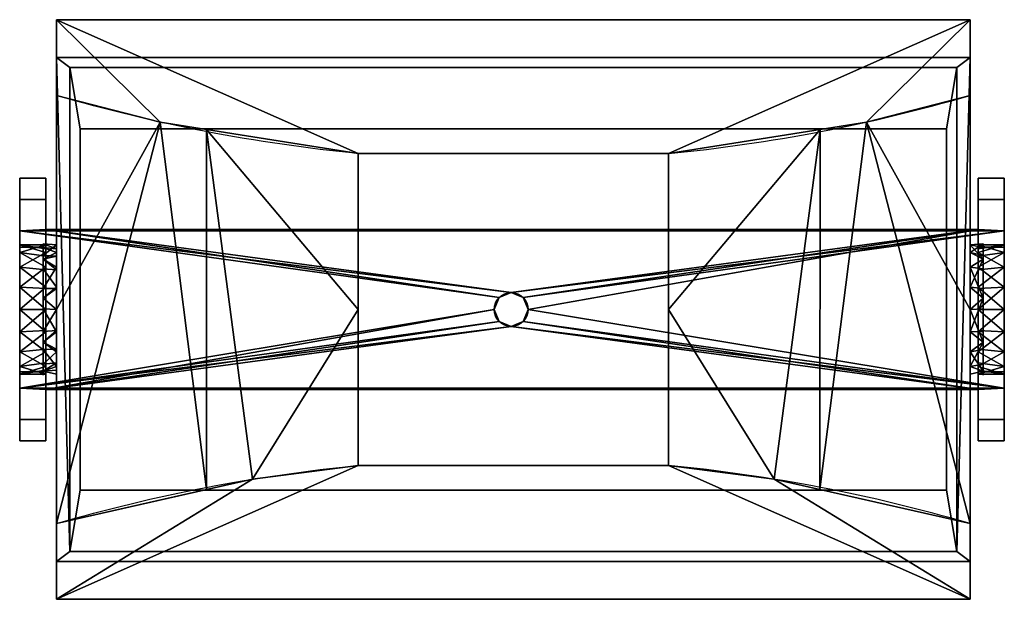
# Model space of a CAD drawing. Extents: x -188 to 187, y -110 to 110.
import ezdxf

# ---------------------------------------------------------------- set-up
doc = ezdxf.new("R2010")
doc.units = 0
doc.header["$MEASUREMENT"] = 0
doc.layers.add('1', color=7, linetype='Continuous')

# ---------------------------------------------------------------- blocks, each defined once
blk = doc.blocks.new('UG_SURFACE_0')
at = {"layer": '1', "color": 253, "linetype": 'Continuous'}
for points in [[(-134.55, 71.38, -169.67), (-174, 81.5, -160.56), (-174, 110.33, -134.61)], [(-59.07, 59.41, -180.44), (-134.55, 71.38, -169.67), (-174, 110.33, -134.61)], [(-174, 110.33, -134.61), (174, 110.33, -134.61), (59.07, 59.41, -180.44), (-59.07, 59.41, -180.44)], [(-174, 0, -19.57), (-174, 16.07, -13.72), (-174, 110.33, -134.61)], [(-174, 110.33, -134.61), (-174, 81.5, -160.56), (-174, -81.5, -160.56), (-174, 0, -19.57)], [(-174, 110.33, -134.61), (-174, 16.07, -13.72), (-174, 24.62, 1.09)], [(-174, 96, 70.36), (-174, 110.33, -134.61), (-174, 24.62, 1.09), (-174, 21.65, 17.93)], [(174, 96, 70.36), (174, 110.33, -134.61), (-174, 110.33, -134.61), (-174, 96, 70.36)], [(174, 110.33, -134.61), (134.55, 71.38, -169.67), (59.07, 59.41, -180.44)], [(174, 110.33, -134.61), (174, 81.5, -160.56), (134.55, 71.38, -169.67)], [(174, 21.65, -7.07), (174, 8.55, -18.06), (174, 81.5, -160.56), (174, 110.33, -134.61)], [(174, 110.33, -134.61), (174, 96, 70.36), (174, 24.62, 9.77), (174, 21.65, -7.07)], [(-174, 21.65, 17.93), (-174, 8.55, 28.92), (-174, 96, 70.36)], [(-174, -96, 70.36), (-174, 96, 70.36), (-174, 8.55, 28.92), (-174, -8.55, 28.92)], [(-174, 96, 70.36), (-168.94, 92.09, 126.37), (168.94, 92.09, 126.37), (174, 96, 70.36)], [(-168.94, 92.09, 126.37), (-174, 96, 70.36), (-168.94, -92.09, 126.37)], [(-174, 96, 70.36), (-174, -96, 70.36), (-168.94, -92.09, 126.37)], [(168.94, -92.09, 126.37), (174, -96, 70.36), (174, 96, 70.36)], [(168.94, -92.09, 126.37), (174, 96, 70.36), (168.94, 92.09, 126.37)], [(174, 0, 30.43), (174, 16.07, 24.58), (174, 96, 70.36), (174, -96, 70.36)], [(174, 96, 70.36), (174, 16.07, 24.58), (174, 24.62, 9.77)], [(-168.94, 92.09, 126.37), (-165, 68.75, 170.08), (165, 68.75, 170.08), (168.94, 92.09, 126.37)], [(-168.94, -92.09, 126.37), (-165, -68.75, 170.08), (-165, 68.75, 170.08), (-168.94, 92.09, 126.37)], [(168.94, 92.09, 126.37), (165, 68.75, 170.08), (165, -68.75, 170.08), (168.94, -92.09, 126.37)], [(-174, 0, -160.56), (-174, 81.5, -160.56), (-134.55, 71.38, -169.67)], [(134.55, 71.38, -169.67), (174, 81.5, -160.56), (174, 0, -160.56)], [(174, -81.5, -160.56), (174, 81.5, -160.56), (174, 8.55, -18.06), (174, -8.55, -18.06)], [(-116.8, -68.57, -172.2), (-174, -81.5, -160.56), (-134.55, 71.38, -169.67)], [(-134.55, 71.38, -169.67), (-174, -81.5, -160.56), (-174, 0, -160.56)], [(-134.55, 71.38, -169.67), (-116.85, 68.57, -172.19), (-116.8, -68.57, -172.2)], [(116.8, -68.57, -172.2), (116.85, 68.57, -172.19), (134.55, 71.38, -169.67)], [(134.55, 71.38, -169.67), (174, -81.5, -160.56), (116.8, -68.57, -172.2)], [(174, 0, -160.56), (174, -81.5, -160.56), (134.55, 71.38, -169.67)], [(-165, 68.75, 170.08), (-165, -68.75, 170.08), (165, -68.75, 170.08), (165, 68.75, 170.08)], [(-99.29, -64.6, -175.77), (-116.8, -68.57, -172.2), (-116.85, 68.57, -172.19)], [(-116.85, 68.57, -172.19), (-59.07, 59.41, -180.44), (-59.07, 0, -180.44)], [(-99.29, -64.6, -175.77), (-116.85, 68.57, -172.19), (-59.07, 0, -180.44)], [(59.07, 0, -180.44), (59.07, 59.41, -180.44), (116.85, 68.57, -172.19)], [(59.07, 0, -180.44), (116.85, 68.57, -172.19), (99.29, -64.6, -175.77)], [(116.85, 68.57, -172.19), (116.8, -68.57, -172.2), (99.29, -64.6, -175.77)], [(-59.07, -59.41, -180.44), (-59.07, 59.41, -180.44), (59.07, 59.41, -180.44), (59.07, -59.41, -180.44)], [(-188, 30, -242.96), (-188, 50, 1.72), (-178, 50, 1.72), (-178, 30.49, -236.93)], [(-188, 50, 10.79), (-188, 50, 1.72), (-188, 24.62, 1.09)], [(-188, 16.07, -13.72), (-188, 24.62, 1.09), (-188, 50, 1.72), (-188, 30, -242.96)], [(-188, 24.62, 1.09), (-188, 21.65, 17.93), (-188, 41.89, 33.94), (-188, 50, 10.79)], [(-178, 50, 10.79), (-188, 50, 10.79), (-188, 41.89, 33.94), (-178, 41.89, 33.94)], [(-178, 50, 10.79), (-178, 50, 1.72), (-188, 50, 1.72), (-188, 50, 10.79)], [(-178, 21.65, -7.07), (-178, 8.55, -18.06), (-178, 30.49, -236.93), (-178, 50, 1.72)], [(-178, 24.62, 9.77), (-178, 21.65, -7.07), (-178, 50, 1.72), (-178, 50, 10.79)], [(-178, 16.07, 24.58), (-178, 24.62, 9.77), (-178, 50, 10.79), (-178, 41.89, 33.94)], [(177, 16.07, -13.72), (177, 24.62, 1.09), (177, 50, 1.72), (177, 30.49, -236.93)], [(177, 50, 10.79), (177, 50, 1.72), (177, 24.62, 1.09)], [(177, 24.62, 1.09), (177, 21.65, 17.93), (177, 41.89, 33.94), (177, 50, 10.79)], [(177, 41.89, 33.94), (187, 41.89, 33.94), (187, 50, 10.79), (177, 50, 10.79)], [(177, 30.49, -236.93), (177, 50, 1.72), (187, 50, 1.72), (187, 30, -242.96)], [(177, 50, 10.79), (187, 50, 10.79), (187, 50, 1.72), (177, 50, 1.72)], [(187, 21.65, -7.07), (187, 8.55, -18.06), (187, 30, -242.96), (187, 50, 1.72)], [(187, 16.07, 24.58), (187, 24.62, 9.77), (187, 50, 10.79), (187, 41.89, 33.94)], [(187, 50, 1.72), (187, 50, 10.79), (187, 24.62, 9.77), (187, 21.65, -7.07)], [(-188, 21.65, 17.93), (-188, 8.55, 28.92), (-188, 23.78, 50.48), (-188, 41.89, 33.94)], [(-178, 41.89, 33.94), (-188, 41.89, 33.94), (-188, 23.78, 50.48), (-178, 23.78, 50.48)], [(-178, 41.89, 33.94), (-178, 23.78, 50.48), (-178, 16.07, 24.58)], [(177, 21.65, 17.93), (177, 8.55, 28.92), (177, 23.78, 50.48), (177, 41.89, 33.94)], [(177, 23.78, 50.48), (187, 23.78, 50.48), (187, 41.89, 33.94), (177, 41.89, 33.94)], [(187, 41.89, 33.94), (187, 23.78, 50.48), (187, 16.07, 24.58)], [(-178, 30.49, -236.93), (177, 30.49, -236.93), (187, 30, -242.96), (-188, 30, -242.96)], [(-178, 30.49, -236.93), (-178, -30.49, -236.93), (-7.33, 0, -236.93), (-5.43, 4.6, -236.93)], [(-178, 30.49, -236.93), (-5.43, 4.6, -236.93), (-0.83, 6.5, -236.93)], [(177, 30.49, -236.93), (-178, 30.49, -236.93), (-0.83, 6.5, -236.93)], [(-178, -30.49, -236.93), (-178, 30.49, -236.93), (-178, 8.55, -18.06), (-178, -8.55, -18.06)], [(-0.83, 6.5, -236.93), (3.77, 4.6, -236.93), (177, 30.49, -236.93)], [(3.77, 4.6, -236.93), (5.67, 0, -236.93), (177, 30.49, -236.93)], [(177, -30.49, -236.93), (177, 30.49, -236.93), (5.67, 0, -236.93), (3.77, -4.6, -236.93)], [(177, 30.49, -236.93), (177, -30.49, -236.93), (177, 0, -19.57), (177, 16.07, -13.72)], [(-5.43, 4.6, -242.96), (-7.33, 0, -242.96), (-188, -30, -242.96), (-188, 30, -242.96)], [(-0.83, 6.5, -242.96), (-188, 30, -242.96), (187, 30, -242.96)], [(-188, 30, -242.96), (-0.83, 6.5, -242.96), (-5.43, 4.6, -242.96)], [(-188, -16.07, -13.72), (-188, 0, -19.57), (-188, 30, -242.96), (-188, -30, -242.96)], [(-188, 30, -242.96), (-188, 0, -19.57), (-188, 16.07, -13.72)], [(187, 30, -242.96), (3.77, 4.6, -242.96), (-0.83, 6.5, -242.96)], [(5.67, 0, -242.96), (3.77, 4.6, -242.96), (187, 30, -242.96), (187, -30, -242.96)], [(187, -30, -242.96), (187, 30, -242.96), (187, 8.55, -18.06), (187, -8.55, -18.06)], [(-178, 24.62, 9.77), (-178, 20.34, 17.17), (-188, 21.65, 17.93)], [(-178, 21.65, -7.07), (-178, 23.14, 1.35), (-188, 24.62, 1.09)], [(-188, 24.62, 1.09), (-188, 16.07, -13.72), (-178, 21.65, -7.07)], [(-188, 24.62, 1.09), (-178, 23.14, 1.35), (-178, 24.62, 9.77)], [(-188, 21.65, 17.93), (-188, 24.62, 1.09), (-178, 24.62, 9.77)], [(-188, 0, 56.47), (-188, 23.78, 50.48), (-188, 8.55, 28.92)], [(-178, 23.78, 50.48), (-188, 23.78, 50.48), (-188, 0, 56.47), (-178, 0, 56.47)], [(-179, 19.15, 21.5), (-179, 25, 5.43), (-179, 19.15, -10.64), (-179, 4.34, -19.19)], [(-179, 25, 5.43), (-179, 23.56, 9.38), (-174, 23.14, 9.51)], [(-179, 25, 5.43), (-174, 23.14, 9.51), (-174, 24.62, 1.09)], [(-179, 20.59, -6.69), (-179, 25, 5.43), (-174, 24.62, 1.09)], [(-174, 24.62, 1.09), (-174, 20.34, -6.32), (-179, 20.59, -6.69)], [(-174, 21.65, 17.93), (-174, 23.14, 9.51), (-179, 23.56, 9.38)], [(-179, 23.56, 9.38), (-179, 19.15, 21.5), (-174, 21.65, 17.93)], [(-178, 23.78, 50.48), (-178, 0, 56.47), (-178, 0, 30.43), (-178, 16.07, 24.58)], [(179, 25, 5.43), (179, 20.59, -6.69), (174, 21.65, -7.07)], [(174, 24.62, 9.77), (179, 23.56, 9.38), (179, 25, 5.43)], [(174, 21.65, -7.07), (174, 24.62, 9.77), (179, 25, 5.43)], [(179, 19.15, 21.5), (179, 23.56, 9.38), (174, 24.62, 9.77)], [(174, 24.62, 9.77), (174, 16.07, 24.58), (179, 19.15, 21.5)], [(177, 24.62, 1.09), (177, 20.34, -6.32), (187, 21.65, -7.07)], [(177, 21.65, 17.93), (177, 23.14, 9.51), (187, 24.62, 9.77)], [(177, 21.65, 17.93), (187, 24.62, 9.77), (187, 16.07, 24.58)], [(177, 24.62, 1.09), (187, 21.65, -7.07), (187, 24.62, 9.77)], [(187, 24.62, 9.77), (177, 23.14, 9.51), (177, 24.62, 1.09)], [(177, 0, 56.47), (177, 23.78, 50.48), (177, 8.55, 28.92), (177, -8.55, 28.92)], [(177, 0, 56.47), (187, 0, 56.47), (187, 23.78, 50.48), (177, 23.78, 50.48)], [(179, 4.34, -19.19), (179, 19.15, -10.64), (179, 25, 5.43), (179, 19.15, 21.5)], [(187, 23.78, 50.48), (187, 0, 56.47), (187, 0, 30.43), (187, 16.07, 24.58)], [(-188, 16.07, -13.72), (-178, 15.1, -12.57), (-178, 21.65, -7.07)], [(-178, 16.07, 24.58), (-188, 8.55, 28.92), (-188, 21.65, 17.93)], [(-188, 21.65, 17.93), (-178, 20.34, 17.17), (-178, 16.07, 24.58)], [(-174, 15.1, 23.42), (-174, 21.65, 17.93), (-179, 19.15, 21.5)], [(-179, 19.15, -10.64), (-179, 20.59, -6.69), (-174, 20.34, -6.32)], [(-179, 19.15, -10.64), (-174, 20.34, -6.32), (-174, 16.07, -13.72)], [(-179, 4.34, -19.19), (-179, -12.5, -16.22), (-179, 19.15, 21.5)], [(-179, -12.5, 27.08), (-179, 4.34, 30.05), (-179, 19.15, 21.5)], [(-179, 19.15, 21.5), (-179, -12.5, -16.22), (-179, -23.49, -3.12)], [(-179, 19.15, 21.5), (-179, -23.49, -3.12), (-179, -23.49, 13.98), (-179, -12.5, 27.08)], [(-179, 7.99, -17.09), (-179, 19.15, -10.64), (-174, 16.07, -13.72)], [(-179, 19.15, 21.5), (-179, 15.51, 23.6), (-174, 15.1, 23.42)], [(174, 21.65, -7.07), (179, 20.59, -6.69), (179, 19.15, -10.64)], [(174, 8.55, -18.06), (174, 21.65, -7.07), (179, 19.15, -10.64)], [(179, 19.15, -10.64), (179, 7.99, -17.09), (174, 8.55, -18.06)], [(174, 16.07, 24.58), (179, 15.51, 23.6), (179, 19.15, 21.5)], [(187, 16.07, 24.58), (177, 15.1, 23.42), (177, 21.65, 17.93)], [(177, 16.07, -13.72), (187, 8.55, -18.06), (187, 21.65, -7.07)], [(187, 21.65, -7.07), (177, 20.34, -6.32), (177, 16.07, -13.72)], [(179, -23.49, -3.12), (179, -12.5, -16.22), (179, 19.15, 21.5)], [(179, 19.15, 21.5), (179, -12.5, -16.22), (179, 4.34, -19.19)], [(179, -12.5, 27.08), (179, -23.49, 13.98), (179, -23.49, -3.12), (179, 19.15, 21.5)], [(179, 19.15, 21.5), (179, 4.34, 30.05), (179, -12.5, 27.08)], [(-178, 16.07, 24.58), (-178, 8.03, 27.5), (-188, 8.55, 28.92)], [(-178, 8.55, -18.06), (-178, 15.1, -12.57), (-188, 16.07, -13.72)], [(-178, 8.55, -18.06), (-188, 16.07, -13.72), (-188, 0, -19.57)], [(-174, 16.07, -13.72), (-174, 8.03, -16.65), (-179, 7.99, -17.09)], [(-174, 8.55, 28.92), (-174, 15.1, 23.42), (-179, 15.51, 23.6)], [(-179, 15.51, 23.6), (-179, 4.34, 30.05), (-174, 8.55, 28.92)], [(179, 4.34, 30.05), (179, 15.51, 23.6), (174, 16.07, 24.58)], [(174, 16.07, 24.58), (174, 0, 30.43), (179, 4.34, 30.05)], [(177, 16.07, -13.72), (177, 8.03, -16.65), (187, 8.55, -18.06)], [(177, 8.55, 28.92), (177, 15.1, 23.42), (187, 16.07, 24.58)], [(177, 8.55, 28.92), (187, 16.07, 24.58), (187, 0, 30.43)], [(-188, 8.55, 28.92), (-188, -8.55, 28.92), (-188, -23.78, 50.48), (-188, 0, 56.47)], [(-188, 0, -19.57), (-178, 0, -18.06), (-178, 8.55, -18.06)], [(-188, 8.55, 28.92), (-178, 8.03, 27.5), (-178, 0, 30.43)], [(-188, -8.55, 28.92), (-188, 8.55, 28.92), (-178, 0, 30.43)], [(-174, 0, 28.92), (-174, 8.55, 28.92), (-179, 4.34, 30.05)], [(-179, 4.34, -19.19), (-179, 7.99, -17.09), (-174, 8.03, -16.65)], [(-174, 8.03, -16.65), (-174, 0, -19.57), (-179, 4.34, -19.19)], [(174, 8.55, -18.06), (179, 7.99, -17.09), (179, 4.34, -19.19)], [(174, -8.55, -18.06), (174, 8.55, -18.06), (179, 4.34, -19.19)], [(187, 0, 30.43), (177, 0, 28.92), (177, 8.55, 28.92)], [(177, 0, -19.57), (187, -8.55, -18.06), (187, 8.55, -18.06)], [(187, 8.55, -18.06), (177, 8.03, -16.65), (177, 0, -19.57)], [(-179, -8.35, -16.95), (-179, 4.34, -19.19), (-174, 0, -19.57)], [(-179, 4.34, 30.05), (-179, 0.2, 29.32), (-174, 0, 28.92)], [(-5.43, 4.6, -236.93), (-5.8, 3.7, -236.93), (-5.8, 3.7, -242.96), (-5.43, 4.6, -242.96)], [(-0.83, 6.5, -236.93), (-5.43, 4.6, -236.93), (-5.43, 4.6, -242.96), (-0.83, 6.5, -242.96)], [(-0.83, 6.5, -242.96), (1, 5.74, -242.96), (1, 5.74, -236.93), (-0.83, 6.5, -236.93)], [(3.77, 4.6, -236.93), (1, 5.74, -236.93), (1, 5.74, -242.96), (3.77, 4.6, -242.96)], [(3.77, 4.6, -242.96), (5.67, 0, -242.96), (5.67, 0, -236.93), (3.77, 4.6, -236.93)], [(179, 4.34, -19.19), (179, -8.35, -16.95), (174, -8.55, -18.06)], [(174, 0, 30.43), (179, 0.2, 29.32), (179, 4.34, 30.05)], [(-188, -30, -242.96), (-7.33, 0, -242.96), (-5.43, -4.6, -242.96)], [(-178, 0, 56.47), (-188, 0, 56.47), (-188, -23.78, 50.48), (-178, -23.78, 50.48)], [(-178, -8.55, -18.06), (-178, 0, -18.06), (-188, 0, -19.57)], [(-178, 0, 30.43), (-178, -8.03, 27.5), (-188, -8.55, 28.92)], [(-188, 0, -19.57), (-188, -16.07, -13.72), (-178, -8.55, -18.06)], [(-174, -8.55, 28.92), (-174, 0, 28.92), (-179, 0.2, 29.32)], [(-179, 0.2, 29.32), (-179, -12.5, 27.08), (-174, -8.55, 28.92)], [(-174, 0, -19.57), (-174, -8.03, -16.65), (-179, -8.35, -16.95)], [(-5.43, -4.6, -236.93), (-7.33, 0, -236.93), (-178, -30.49, -236.93)], [(-178, -16.07, 24.58), (-178, 0, 30.43), (-178, 0, 56.47), (-178, -23.78, 50.48)], [(-174, -16.07, -13.72), (-174, 0, -19.57), (-174, -81.5, -160.56), (-174, -110.33, -134.61)], [(-59.07, 0, -180.44), (-59.07, -59.41, -180.44), (-99.29, -64.6, -175.77)], [(-7.33, 0, -242.96), (-5.8, 3.7, -242.96), (-5.8, 3.7, -236.93), (-7.33, 0, -236.93)], [(-7.33, 0, -236.93), (-5.8, -3.7, -236.93), (-5.8, -3.7, -242.96), (-7.33, 0, -242.96)], [(3.77, -4.6, -236.93), (5.67, 0, -236.93), (5.67, 0, -242.96), (3.77, -4.6, -242.96)], [(187, -30, -242.96), (3.77, -4.6, -242.96), (5.67, 0, -242.96)], [(99.29, -64.6, -175.77), (59.07, -59.41, -180.44), (59.07, 0, -180.44)], [(179, -12.5, 27.08), (179, 0.2, 29.32), (174, 0, 30.43)], [(174, 0, 30.43), (174, -16.07, 24.58), (179, -12.5, 27.08)], [(174, -16.07, 24.58), (174, 0, 30.43), (174, -96, 70.36)], [(177, -16.07, -13.72), (177, 0, -19.57), (177, -30.49, -236.93)], [(177, -8.55, 28.92), (177, -23.78, 50.48), (177, 0, 56.47)], [(177, -23.78, 50.48), (187, -23.78, 50.48), (187, 0, 56.47), (177, 0, 56.47)], [(177, -8.55, 28.92), (177, 0, 28.92), (187, 0, 30.43)], [(177, 0, -19.57), (177, -8.03, -16.65), (187, -8.55, -18.06)], [(177, -8.55, 28.92), (187, 0, 30.43), (187, -16.07, 24.58)], [(187, -16.07, 24.58), (187, 0, 30.43), (187, 0, 56.47), (187, -23.78, 50.48)], [(-5.43, -4.6, -242.96), (-5.8, -3.7, -242.96), (-5.8, -3.7, -236.93), (-5.43, -4.6, -236.93)], [(-5.43, -4.6, -242.96), (-0.83, -6.5, -242.96), (-188, -30, -242.96)], [(187, -30, -242.96), (-188, -30, -242.96), (-0.83, -6.5, -242.96)], [(-178, -30.49, -236.93), (-0.83, -6.5, -236.93), (-5.43, -4.6, -236.93)], [(-0.83, -6.5, -236.93), (-178, -30.49, -236.93), (177, -30.49, -236.93)], [(-5.43, -4.6, -236.93), (-0.83, -6.5, -236.93), (-0.83, -6.5, -242.96), (-5.43, -4.6, -242.96)], [(-0.83, -6.5, -242.96), (3.77, -4.6, -242.96), (187, -30, -242.96)], [(177, -30.49, -236.93), (3.77, -4.6, -236.93), (-0.83, -6.5, -236.93)], [(-0.83, -6.5, -236.93), (1, -5.74, -236.93), (1, -5.74, -242.96), (-0.83, -6.5, -242.96)], [(3.77, -4.6, -242.96), (1, -5.74, -242.96), (1, -5.74, -236.93), (3.77, -4.6, -236.93)], [(-188, -8.55, 28.92), (-178, -8.03, 27.5), (-178, -16.07, 24.58)], [(-188, -8.55, 28.92), (-188, -21.65, 17.93), (-188, -41.89, 33.94), (-188, -23.78, 50.48)], [(-178, -16.07, 24.58), (-188, -21.65, 17.93), (-188, -8.55, 28.92)], [(-188, -16.07, -13.72), (-178, -15.1, -12.57), (-178, -8.55, -18.06)], [(-179, -12.5, -16.22), (-179, -8.35, -16.95), (-174, -8.03, -16.65)], [(-174, -8.03, -16.65), (-174, -16.07, -13.72), (-179, -12.5, -16.22)], [(-174, -15.1, 23.42), (-174, -8.55, 28.92), (-179, -12.5, 27.08)], [(-178, -8.55, -18.06), (-178, -21.65, -7.07), (-178, -50, 1.72), (-178, -30.49, -236.93)], [(-174, -96, 70.36), (-174, -8.55, 28.92), (-174, -21.65, 17.93)], [(174, -8.55, -18.06), (179, -8.35, -16.95), (179, -12.5, -16.22)], [(174, -21.65, -7.07), (174, -8.55, -18.06), (179, -12.5, -16.22)], [(174, -8.55, -18.06), (174, -21.65, -7.07), (174, -110.33, -134.61), (174, -81.5, -160.56)], [(187, -8.55, -18.06), (177, -8.03, -16.65), (177, -16.07, -13.72)], [(177, -8.55, 28.92), (177, -21.65, 17.93), (177, -41.89, 33.94), (177, -23.78, 50.48)], [(177, -16.07, -13.72), (187, -21.65, -7.07), (187, -8.55, -18.06)], [(187, -16.07, 24.58), (177, -15.1, 23.42), (177, -8.55, 28.92)], [(187, -8.55, -18.06), (187, -21.65, -7.07), (187, -50, 1.72), (187, -30, -242.96)], [(-179, -12.5, 27.08), (-179, -15.21, 23.85), (-174, -15.1, 23.42)], [(-179, -20.79, -6.35), (-179, -12.5, -16.22), (-174, -16.07, -13.72)], [(179, -12.5, -16.22), (179, -20.79, -6.35), (174, -21.65, -7.07)], [(174, -16.07, 24.58), (179, -15.21, 23.85), (179, -12.5, 27.08)], [(-178, -21.65, -7.07), (-178, -15.1, -12.57), (-188, -16.07, -13.72)], [(-188, -30, -242.96), (-188, -50, 1.72), (-188, -24.62, 1.09), (-188, -16.07, -13.72)], [(-178, -16.07, 24.58), (-178, -20.34, 17.17), (-188, -21.65, 17.93)], [(-178, -21.65, -7.07), (-188, -16.07, -13.72), (-188, -24.62, 1.09)], [(-174, -21.65, 17.93), (-174, -15.1, 23.42), (-179, -15.21, 23.85)], [(-179, -15.21, 23.85), (-179, -23.49, 13.98), (-174, -21.65, 17.93)], [(-174, -16.07, -13.72), (-174, -20.34, -6.32), (-179, -20.79, -6.35)], [(-178, -41.89, 33.94), (-178, -50, 10.79), (-178, -24.62, 9.77), (-178, -16.07, 24.58)], [(-178, -16.07, 24.58), (-178, -23.78, 50.48), (-178, -41.89, 33.94)], [(-174, -110.33, -134.61), (-174, -24.62, 1.09), (-174, -16.07, -13.72)], [(179, -23.49, 13.98), (179, -15.21, 23.85), (174, -16.07, 24.58)], [(174, -16.07, 24.58), (174, -24.62, 9.77), (179, -23.49, 13.98)], [(174, -96, 70.36), (174, -24.62, 9.77), (174, -16.07, 24.58)], [(177, -21.65, 17.93), (177, -15.1, 23.42), (187, -16.07, 24.58)], [(177, -30.49, -236.93), (177, -50, 1.72), (177, -24.62, 1.09), (177, -16.07, -13.72)], [(177, -16.07, -13.72), (177, -20.34, -6.32), (187, -21.65, -7.07)], [(177, -21.65, 17.93), (187, -16.07, 24.58), (187, -24.62, 9.77)], [(187, -41.89, 33.94), (187, -50, 10.79), (187, -24.62, 9.77), (187, -16.07, 24.58)], [(187, -16.07, 24.58), (187, -23.78, 50.48), (187, -41.89, 33.94)], [(-188, -21.65, 17.93), (-178, -20.34, 17.17), (-178, -24.62, 9.77)], [(-188, -50, 10.79), (-188, -41.89, 33.94), (-188, -21.65, 17.93), (-188, -24.62, 1.09)], [(-178, -24.62, 9.77), (-188, -24.62, 1.09), (-188, -21.65, 17.93)], [(-188, -24.62, 1.09), (-178, -23.14, 1.35), (-178, -21.65, -7.07)], [(-179, -23.49, -3.12), (-179, -20.79, -6.35), (-174, -20.34, -6.32)], [(-179, -23.49, -3.12), (-174, -20.34, -6.32), (-174, -24.62, 1.09)], [(-174, -23.14, 9.51), (-174, -21.65, 17.93), (-179, -23.49, 13.98)], [(-178, -50, 10.79), (-178, -50, 1.72), (-178, -21.65, -7.07), (-178, -24.62, 9.77)], [(-174, -21.65, 17.93), (-174, -24.62, 1.09), (-174, -110.33, -134.61), (-174, -96, 70.36)], [(174, -21.65, -7.07), (179, -20.79, -6.35), (179, -23.49, -3.12)], [(174, -24.62, 9.77), (174, -21.65, -7.07), (179, -23.49, -3.12)], [(174, -96, 70.36), (174, -110.33, -134.61), (174, -21.65, -7.07), (174, -24.62, 9.77)], [(187, -21.65, -7.07), (177, -20.34, -6.32), (177, -24.62, 1.09)], [(177, -50, 10.79), (177, -41.89, 33.94), (177, -21.65, 17.93), (177, -24.62, 1.09)], [(177, -24.62, 1.09), (187, -24.62, 9.77), (187, -21.65, -7.07)], [(187, -24.62, 9.77), (177, -23.14, 9.51), (177, -21.65, 17.93)], [(187, -50, 10.79), (187, -50, 1.72), (187, -21.65, -7.07), (187, -24.62, 9.77)], [(-178, -24.62, 9.77), (-178, -23.14, 1.35), (-188, -24.62, 1.09)], [(-178, -23.78, 50.48), (-188, -23.78, 50.48), (-188, -41.89, 33.94), (-178, -41.89, 33.94)], [(-188, -24.62, 1.09), (-188, -50, 1.72), (-188, -50, 10.79)], [(-179, -23.49, 13.98), (-179, -23.49, 9.77), (-174, -23.14, 9.51)], [(-174, -24.62, 1.09), (-174, -23.14, 9.51), (-179, -23.49, 9.77)], [(-179, -23.49, 9.77), (-179, -23.49, -3.12), (-174, -24.62, 1.09)], [(179, -23.49, -3.12), (179, -23.49, 9.77), (174, -24.62, 9.77)], [(174, -24.62, 9.77), (179, -23.49, 9.77), (179, -23.49, 13.98)], [(177, -24.62, 1.09), (177, -23.14, 9.51), (187, -24.62, 9.77)], [(177, -41.89, 33.94), (187, -41.89, 33.94), (187, -23.78, 50.48), (177, -23.78, 50.48)], [(177, -24.62, 1.09), (177, -50, 1.72), (177, -50, 10.79)], [(-178, -30.49, -236.93), (-178, -50, 1.72), (-188, -50, 1.72), (-188, -30, -242.96)], [(177, -30.49, -236.93), (-178, -30.49, -236.93), (-188, -30, -242.96), (187, -30, -242.96)], [(187, -30, -242.96), (187, -50, 1.72), (177, -50, 1.72), (177, -30.49, -236.93)], [(-178, -41.89, 33.94), (-188, -41.89, 33.94), (-188, -50, 10.79), (-178, -50, 10.79)], [(177, -50, 10.79), (187, -50, 10.79), (187, -41.89, 33.94), (177, -41.89, 33.94)], [(-188, -50, 1.72), (-178, -50, 1.72), (-178, -50, 10.79), (-188, -50, 10.79)], [(187, -50, 1.72), (187, -50, 10.79), (177, -50, 10.79), (177, -50, 1.72)], [(-59.07, -59.41, -180.44), (59.07, -59.41, -180.44), (174, -110.33, -134.61), (-174, -110.33, -134.61)], [(-174, -110.33, -134.61), (-99.29, -64.6, -175.77), (-59.07, -59.41, -180.44)], [(59.07, -59.41, -180.44), (99.29, -64.6, -175.77), (174, -110.33, -134.61)], [(-174, -110.33, -134.61), (-174, -81.5, -160.56), (-99.29, -64.6, -175.77)], [(99.29, -64.6, -175.77), (174, -81.5, -160.56), (174, -110.33, -134.61)], [(-165, -68.75, 170.08), (-168.94, -92.09, 126.37), (168.94, -92.09, 126.37), (165, -68.75, 170.08)], [(174, -96, 70.36), (168.94, -92.09, 126.37), (-168.94, -92.09, 126.37), (-174, -96, 70.36)], [(-174, -96, 70.36), (-174, -110.33, -134.61), (174, -110.33, -134.61), (174, -96, 70.36)]]:
    blk.add_3dface(points, dxfattribs=at)

msp = doc.modelspace()

# ---------------------------------------------------------------- linework, layer by layer
at = {"layer": '1', "color": 43, "linetype": 'Continuous'}
for p, q in [((-174, 110.33, -134.61), (-174, 96, 70.36)), ((-174, 81.5, -160.56), (-174, 110.33, -134.61)), ((174, 110.33, -134.61), (-174, 110.33, -134.61)), ((174, 81.5, -160.56), (174, 110.33, -134.61)), ((174, 110.33, -134.61), (174, 96, 70.36)), ((-174, -96, 70.36), (-174, 96, 70.36)), ((-174, 96, 70.36), (-168.94, 92.09, 126.37)), ((174, 96, 70.36), (168.94, 92.09, 126.37)), ((174, -96, 70.36), (174, 96, 70.36)), ((168.94, 92.09, 126.37), (-168.94, 92.09, 126.37)), ((-168.94, 92.09, 126.37), (-165, 68.75, 170.08)), ((168.94, 92.09, 126.37), (165, 68.75, 170.08)), ((-174, -81.5, -160.56), (-174, 81.5, -160.56)), ((174, -81.5, -160.56), (174, 81.5, -160.56)), ((-165, -68.75, 170.08), (-165, 68.75, 170.08)), ((165, 68.75, 170.08), (-165, 68.75, 170.08)), ((165, -68.75, 170.08), (165, 68.75, 170.08)), ((-59.07, -59.41, -180.44), (-59.07, 59.41, -180.44)), ((59.07, 59.41, -180.44), (-59.07, 59.41, -180.44)), ((59.07, -59.41, -180.44), (59.07, 59.41, -180.44)), ((-188, 50, 10.79), (-188, 50, 1.72)), ((-188, 50, 1.72), (-178, 50, 1.72)), ((-178, 50, 10.79), (-188, 50, 10.79)), ((-188, 50, 1.72), (-188, 30, -242.96)), ((-178, 50, 1.72), (-178, 50, 10.79)), ((-178, 30.49, -236.93), (-178, 50, 1.72)), ((177, 50, 10.79), (187, 50, 10.79)), ((187, 50, 1.72), (177, 50, 1.72)), ((177, 50, 10.79), (177, 50, 1.72)), ((177, 30.49, -236.93), (177, 50, 1.72)), ((187, 50, 1.72), (187, 50, 10.79)), ((187, 50, 1.72), (187, 30, -242.96)), ((-178, 30.49, -236.93), (177, 30.49, -236.93)), ((-178, -30.49, -236.93), (-178, 30.49, -236.93)), ((177, -30.49, -236.93), (177, 30.49, -236.93)), ((187, 30, -242.96), (-188, 30, -242.96)), ((-188, 30, -242.96), (-188, -30, -242.96)), ((187, 30, -242.96), (187, -30, -242.96)), ((-188, -30, -242.96), (-188, -50, 1.72)), ((187, -30, -242.96), (-188, -30, -242.96)), ((187, -30, -242.96), (187, -50, 1.72)), ((-178, -50, 1.72), (-178, -30.49, -236.93)), ((177, -30.49, -236.93), (-178, -30.49, -236.93)), ((177, -50, 1.72), (177, -30.49, -236.93)), ((-188, -50, 10.79), (-188, -50, 1.72)), ((-178, -50, 10.79), (-188, -50, 10.79)), ((-188, -50, 1.72), (-178, -50, 1.72)), ((-178, -50, 1.72), (-178, -50, 10.79)), ((187, -50, 1.72), (177, -50, 1.72)), ((177, -50, 10.79), (187, -50, 10.79)), ((177, -50, 10.79), (177, -50, 1.72)), ((187, -50, 1.72), (187, -50, 10.79)), ((59.07, -59.41, -180.44), (-59.07, -59.41, -180.44)), ((-165, -68.75, 170.08), (-168.94, -92.09, 126.37)), ((-165, -68.75, 170.08), (165, -68.75, 170.08)), ((165, -68.75, 170.08), (168.94, -92.09, 126.37)), ((-174, -110.33, -134.61), (-174, -81.5, -160.56)), ((174, -110.33, -134.61), (174, -81.5, -160.56)), ((-168.94, -92.09, 126.37), (-174, -96, 70.36)), ((168.94, -92.09, 126.37), (-168.94, -92.09, 126.37)), ((168.94, -92.09, 126.37), (174, -96, 70.36)), ((-174, -96, 70.36), (-174, -110.33, -134.61)), ((174, -96, 70.36), (174, -110.33, -134.61)), ((174, -110.33, -134.61), (-174, -110.33, -134.61))]:
    msp.add_line(p, q, dxfattribs=at)
at = {"layer": '1', "color": 43, "linetype": 'Continuous', "extrusion": (-1, 0, 0)}
for centre in [(0, 5.43, 188), (0, 5.43, 179), (0, 5.43, -174), (0, 5.43, -179), (0, 5.43, -187)]:
    msp.add_circle(centre, 25, dxfattribs=at)
at = {"layer": '1', "color": 43, "linetype": 'Continuous', "extrusion": (1, 0, 0)}
for centre in [(0, 5.43, -178), (0, 5.43, 177)]:
    msp.add_circle(centre, 25, dxfattribs=at)
at = {"layer": '1', "color": 43, "linetype": 'Continuous', "extrusion": (1, 0, -1.11022e-15)}
msp.add_circle((0, 5.43, -174), 25, dxfattribs=at)
at = {"layer": '1', "color": 43, "linetype": 'Continuous'}
for centre in [(-0.83, 0, -236.93), (-0.83, 0, -242.96)]:
    msp.add_circle(centre, 6.5, dxfattribs=at)
at = {"layer": '1', "color": 43, "linetype": 'Continuous', "extrusion": (-1, 0, 0)}
for centre in [(0, 6.27, 188), (0, 6.27, -187)]:
    msp.add_arc(centre, 50.2, 5.1712, 174.8288, dxfattribs=at)
at = {"layer": '1', "color": 43, "linetype": 'Continuous', "extrusion": (1, 0, 0)}
for centre in [(0, 6.27, -178), (0, 6.27, 177)]:
    msp.add_arc(centre, 50.2, 5.1712, 174.8288, dxfattribs=at)
at = {"layer": '1', "color": 43, "linetype": 'Continuous', "extrusion": (0, 0.668965, -0.743294)}
msp.add_ellipse((0, 818.99, 503.18), major_axis=(0, 762.41, 686.17), ratio=0.668965, start_param=3.22778, end_param=3.397974, dxfattribs=at)
at = {"layer": '1', "color": 43, "linetype": 'Continuous', "extrusion": (0, -0.668965, 0.743294)}
msp.add_ellipse((0, 818.99, 503.18), major_axis=(0, 762.41, 686.17), ratio=0.668965, start_param=3.22778, end_param=3.397974, dxfattribs=at)
at = {"layer": '1', "color": 43, "linetype": 'Continuous', "extrusion": (0, -0.668965, -0.743294)}
msp.add_ellipse((0, -818.99, 503.18), major_axis=(0, 762.41, -686.17), ratio=0.668965, start_param=6.026804, end_param=6.196998, dxfattribs=at)
at = {"layer": '1', "color": 43, "linetype": 'Continuous', "extrusion": (0, 0.668965, 0.743294)}
msp.add_ellipse((0, -818.99, 503.18), major_axis=(0, 762.41, -686.17), ratio=0.668965, start_param=6.026804, end_param=6.196998, dxfattribs=at)

# ---------------------------------------------------------------- block references
msp.add_blockref('UG_SURFACE_0', (0, 0))
msp.add_blockref('UG_SURFACE_0', (0, 0))
msp.add_blockref('UG_SURFACE_0', (0, 0))
msp.add_blockref('UG_SURFACE_0', (0, 0))
msp.add_blockref('UG_SURFACE_0', (0, 0))
msp.add_blockref('UG_SURFACE_0', (0, 0))
msp.add_blockref('UG_SURFACE_0', (0, 0))
msp.add_blockref('UG_SURFACE_0', (0, 0))
msp.add_blockref('UG_SURFACE_0', (0, 0))
msp.add_blockref('UG_SURFACE_0', (0, 0))
msp.add_blockref('UG_SURFACE_0', (0, 0))
msp.add_blockref('UG_SURFACE_0', (0, 0))
msp.add_blockref('UG_SURFACE_0', (0, 0))
msp.add_blockref('UG_SURFACE_0', (0, 0))
msp.add_blockref('UG_SURFACE_0', (0, 0))
msp.add_blockref('UG_SURFACE_0', (0, 0))
msp.add_blockref('UG_SURFACE_0', (0, 0))
msp.add_blockref('UG_SURFACE_0', (0, 0))
msp.add_blockref('UG_SURFACE_0', (0, 0))
msp.add_blockref('UG_SURFACE_0', (0, 0))
msp.add_blockref('UG_SURFACE_0', (0, 0))
msp.add_blockref('UG_SURFACE_0', (0, 0))
msp.add_blockref('UG_SURFACE_0', (0, 0))
msp.add_blockref('UG_SURFACE_0', (0, 0))
msp.add_blockref('UG_SURFACE_0', (0, 0))
msp.add_blockref('UG_SURFACE_0', (0, 0))
msp.add_blockref('UG_SURFACE_0', (0, 0))
msp.add_blockref('UG_SURFACE_0', (0, 0))
msp.add_blockref('UG_SURFACE_0', (0, 0))
msp.add_blockref('UG_SURFACE_0', (0, 0))
msp.add_blockref('UG_SURFACE_0', (0, 0))
msp.add_blockref('UG_SURFACE_0', (0, 0))
msp.add_blockref('UG_SURFACE_0', (0, 0))
msp.add_blockref('UG_SURFACE_0', (0, 0))
msp.add_blockref('UG_SURFACE_0', (0, 0))

doc.saveas('drawing.dxf')
